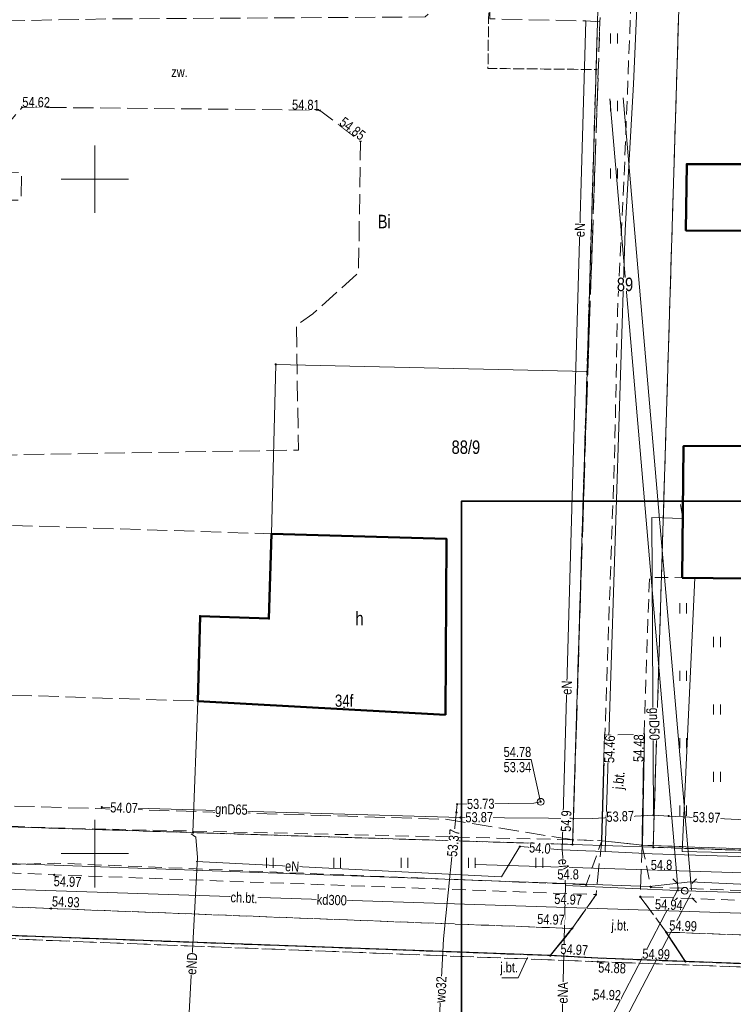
# Model space of a CAD drawing. Header units: metres. Extents: x 5504996 to 5514259, y 5943254 to 5951281.
# Tile 244 of 256: x 5509644 to 5509697, y 5948039 to 5948112. Entities that reach past the tile are written whole.
import ezdxf

# ---------------------------------------------------------------- set-up
doc = ezdxf.new("R2010")
doc.units = ezdxf.units.M
for name, pattern in [('L_0_02', [0]), ('L_0_03', [1, 0.5, -0.5]), ('L_0_04', [1.5, 1, -0.5]), ('L_0_06', [2, 1.5, -0.5])]:
    doc.linetypes.add(name, pattern=pattern)
doc.layers.get('0').update_dxf_attribs({"linetype": 'CONTINUOUS', "lineweight": 18, "true_color": 0x000000})
for name, color, linetype, lineweight, true_color in [('EGB_AdresNieruchomosci', 7, 'CONTINUOUS', 18, 0x000000), ('EGB_Budynek', 7, 'CONTINUOUS', 50, 0x0a0909), ('EGB_DzialkaEwidencyjna', 7, 'L_0_02', 18, 0x000000), ('EGB_KonturUzytkuGruntowego', 7, 'L_0_03', 18, 0x008000), ('EGB_PunktGraniczny', 7, 'CONTINUOUS', 18, 0x0a0909), ('GES_InneUrzadzeniaTowarzyszace_P', 7, 'CONTINUOUS', 18, 0x000000), ('GES_PrzewodElektroenergetyczny', 1, 'CONTINUOUS', 18, 0xff0000), ('GES_PrzewodGazowy', 7, 'CONTINUOUS', 18, 0xbfbf00), ('GES_PrzewodKanalizacyjny', 7, 'CONTINUOUS', 18, 0x803300), ('GES_PrzewodTelekomunikacyjny', 7, 'CONTINUOUS', 18, 0xff9100), ('GES_PrzewodWodociagowy', 5, 'CONTINUOUS', 18, 0x0000ff), ('GES_Rzedna', 7, 'CONTINUOUS', 18, 0x000000), ('GES_UrzadzeniaSiecElektroenergetyczna_P', 7, 'CONTINUOUS', 18, 0x000000), ('KR_ObiektKarto', 7, 'CONTINUOUS', 18, 0x000000), ('krzyże', 7, 'CONTINUOUS', 18, 0x000000), ('OT_Komunikacja', 7, 'CONTINUOUS', 18, 0x000000), ('OT_Rzedna', 7, 'CONTINUOUS', 18, 0x000000), ('OT_ZagospodarowanieTerenu', 7, 'CONTINUOUS', 18, 0x000000)]:
    doc.layers.add(name, color=color, linetype=linetype, lineweight=lineweight, true_color=true_color)
doc.styles.get("Standard").update_dxf_attribs({"font": 'simplex.shx'})

# ---------------------------------------------------------------- blocks, each defined once
blk = doc.blocks.new('L_0_02_1')
at = {"color": 0}
blk.add_point((0, 0), dxfattribs=at)
blk = doc.blocks.new('L_0_02_2')
at = {"color": 0}
blk.add_point((0, 0), dxfattribs=at)
blk = doc.blocks.new('OTZT_S')
at = {"color": 0, "linetype": 'Continuous', "lineweight": 18, "flags": 128}
for points in [[(-0.5, -0.75), (-0.5, 0.75)], [(0.5, 0.75), (0.5, -0.75)]]:
    blk.add_lwpolyline(points, dxfattribs=at)
blk = doc.blocks.new('EGB_ADRES')
at = {"linetype": 'Continuous', "lineweight": 13}
blk.add_hatch(color=0, dxfattribs=at).paths.add_polyline_path([(0, -0.09, 1), (0, 0.09, 1)])
at = {"color": 0, "linetype": 'Continuous', "lineweight": 13}
blk.add_circle((0, 0), 0.0906, dxfattribs=at)
blk = doc.blocks.new('EGPG_N')
at = {"linetype": 'Continuous', "lineweight": 13}
blk.add_hatch(color=0, dxfattribs=at).paths.add_polyline_path([(0, -0.1, 1), (0, 0.1, 1)])
at = {"color": 0, "linetype": 'Continuous', "lineweight": 13}
blk.add_circle((0, 0), 0.1, dxfattribs=at)
blk = doc.blocks.new('SUPK_W')
at = {"color": 0, "linetype": 'Continuous', "lineweight": 18}
blk.add_circle((0, 0), 0.5, dxfattribs=at)
blk = doc.blocks.new('SUPS01_03')
at = {"linetype": 'Continuous', "lineweight": 13}
blk.add_hatch(color=0, dxfattribs=at).paths.add_polyline_path([(0, -0.09, 1), (0, 0.09, 1)])
at = {"color": 0, "linetype": 'Continuous', "lineweight": 13}
blk.add_circle((0, 0), 0.0906, dxfattribs=at)
blk = doc.blocks.new('SUPS01_08')
at = {"linetype": 'Continuous', "lineweight": 13}
blk.add_hatch(color=0, dxfattribs=at).paths.add_polyline_path([(0, -0.09, 1), (0, 0.09, 1)])
at = {"color": 0, "linetype": 'Continuous', "lineweight": 13}
blk.add_circle((0, 0), 0.0906, dxfattribs=at)
blk = doc.blocks.new('SUPS01_04')
at = {"linetype": 'Continuous', "lineweight": 13}
blk.add_hatch(color=0, dxfattribs=at).paths.add_polyline_path([(0, -0.09, 1), (0, 0.09, 1)])
at = {"color": 0, "linetype": 'Continuous', "lineweight": 13}
blk.add_circle((0, 0), 0.0906, dxfattribs=at)
blk = doc.blocks.new('SUEO')
at = {"color": 0, "linetype": 'Continuous', "lineweight": 18, "flags": 128}
for points in [[(-1.06, 1.06), (-1.76, 1.76)], [(1.76, 1.76), (1.06, 1.06)], [(-1.74, -1.74), (-1.06, -1.06)], [(1.06, -1.06), (1.76, -1.76)]]:
    blk.add_lwpolyline(points, dxfattribs=at)
at = {"color": 0, "linetype": 'Continuous', "lineweight": 18}
blk.add_circle((0, 0), 0.5, dxfattribs=at)
blk = doc.blocks.new('OTRS')
at = {"linetype": 'Continuous', "lineweight": 13}
blk.add_hatch(color=0, dxfattribs=at).paths.add_polyline_path([(0, -0.09, 1), (0, 0.09, 1)])
at = {"color": 0, "linetype": 'Continuous', "lineweight": 13}
blk.add_circle((0, 0), 0.0906, dxfattribs=at)
blk = doc.blocks.new('OTRN')
at = {"linetype": 'Continuous', "lineweight": 13}
blk.add_hatch(color=0, dxfattribs=at).paths.add_polyline_path([(0, -0.09, 1), (0, 0.09, 1)])
at = {"color": 0, "linetype": 'Continuous', "lineweight": 13}
blk.add_circle((0, 0), 0.0906, dxfattribs=at)

msp = doc.modelspace()

# ---------------------------------------------------------------- linework, layer by layer
at = {"layer": 'EGB_Budynek', "linetype": 'Continuous', "lineweight": 50, "flags": 128}
for points in [[(5509722.91, 5948096.11), (5509693.85, 5948096.2), (5509693.91, 5948101.12), (5509704.51, 5948101.12), (5509708.86, 5948101.11), (5509723, 5948101.07)], [(5509693.57, 5948070.46), (5509693.67, 5948080.21), (5509721.12, 5948080.25), (5509721.23, 5948071.25), (5509721.26, 5948070.16)], [(5509676, 5948060.29), (5509657.63, 5948061.31), (5509657.8, 5948067.61), (5509662.91, 5948067.43), (5509663.09, 5948073.71), (5509676.08, 5948073.35)]]:
    msp.add_lwpolyline(points, close=True, dxfattribs=at)
at = {"layer": 'EGB_DzialkaEwidencyjna', "linetype": 'CONTINUOUS', "lineweight": 18}
for p, q in [((5509687.18, 5948108.13), (5509687.88, 5948130.75)), ((5509693.87, 5948130.58), (5509691.42, 5948050.47)), ((5509691.42, 5948050.47), (5509693.87, 5948130.58)), ((5509686.51, 5948085.74), (5509687.18, 5948108.13)), ((5509663.09, 5948073.71), (5509663.42, 5948086.27)), ((5509663.42, 5948086.27), (5509686.51, 5948085.74)), ((5509685.44, 5948050.68), (5509686.51, 5948085.74)), ((5509686.51, 5948085.74), (5509685.44, 5948050.68)), ((5509662.91, 5948067.43), (5509663.09, 5948073.71)), ((5509657.63, 5948061.31), (5509657.8, 5948067.61)), ((5509657.8, 5948067.61), (5509662.91, 5948067.43)), ((5509657.27, 5948051.56), (5509657.63, 5948061.31)), ((5509620.93, 5948052.71), (5509657.27, 5948051.56)), ((5509657.27, 5948051.56), (5509685.44, 5948050.68)), ((5509685.44, 5948050.68), (5509657.27, 5948051.56)), ((5509691.42, 5948050.47), (5509685.44, 5948050.68)), ((5509685.44, 5948050.68), (5509691.42, 5948050.47)), ((5509732.28, 5948049.13), (5509691.42, 5948050.47)), ((5509691.42, 5948050.47), (5509732.28, 5948049.13))]:
    msp.add_line(p, q, dxfattribs=at)
at = {"layer": 'EGB_KonturUzytkuGruntowego', "color": 96, "linetype": 'L_0_03', "lineweight": 18, "true_color": 0x008000, "flags": 128}
for points in [[(5509739.82, 5948259.81), (5509738.4, 5948220.13), (5509737.71, 5948200.86), (5509737.47, 5948194.02), (5509737.37, 5948191.21), (5509735.84, 5948148.67), (5509735.15, 5948129.16), (5509693.87, 5948130.58), (5509687.88, 5948130.75), (5509687.18, 5948108.13), (5509679.16, 5948108.21), (5509679.86, 5948161.7), (5509679.95, 5948168.88), (5509680.86, 5948177.44), (5509689.31, 5948177.59), (5509690.02, 5948200.95), (5509698.22, 5948200.46), (5509698.4, 5948208.96), (5509690.27, 5948208.96), (5509691.11, 5948236.53), (5509740.11, 5948267.66)], [(5509690.27, 5948208.96), (5509690.02, 5948200.95), (5509689.31, 5948177.59), (5509680.86, 5948177.44), (5509679.95, 5948168.88), (5509679.86, 5948161.7), (5509679.16, 5948108.21), (5509687.18, 5948108.13), (5509686.51, 5948085.74), (5509685.44, 5948050.68), (5509657.27, 5948051.56), (5509620.93, 5948052.71), (5509576.68, 5948054.11), (5509564.76, 5948054.47), (5509564.94, 5948066.7), (5509565, 5948072.63), (5509568.37, 5948088.73), (5509565.03, 5948098.56), (5509561.11, 5948138.49), (5509574.04, 5948143.7), (5509595.33, 5948154.28), (5509603.19, 5948159.25), (5509604.92, 5948160.34), (5509658.49, 5948202.69), (5509691.11, 5948236.53)], [(5508597.61, 5947935.71), (5508597.55, 5947948.08), (5508602.03, 5947948.57), (5508602.08, 5947938.57), (5508604.73, 5947935.22), (5508654.68, 5947930.72), (5508698.68, 5947913.97), (5508722.9, 5947910.73), (5508793.21, 5947901.31), (5508795.94, 5947900.95), (5508803.63, 5947898.73), (5508825.53, 5947892.4), (5508866.02, 5947880.71), (5508876.03, 5947875.03), (5508893.77, 5947864.92), (5508898.52, 5947862.44), (5508925.01, 5947848.54), (5509014.84, 5947797.21), (5509042.07, 5947783.91), (5509084.08, 5947766.9), (5509103.75, 5947760.77), (5509054.51, 5947853.99), (5509038.61, 5947912.51), (5509021.12, 5947991.85), (5509022.24, 5948044.37), (5509025.94, 5948069.25), (5509046.98, 5948067.88), (5509050.67, 5948067.68), (5509073.59, 5948066.93), (5509096.54, 5948066.05), (5509127.04, 5948065.27), (5509132.98, 5948065.08), (5509152.99, 5948064.9), (5509173.03, 5948064.56), (5509193, 5948064.29), (5509198.42, 5948063.71), (5509199.18, 5948063.69), (5509220.64, 5948063.25), (5509225.45, 5948063.15), (5509245.01, 5948062.75), (5509257.97, 5948062.5), (5509294.98, 5948061.8), (5509319.32, 5948060.99), (5509356.99, 5948060.25), (5509421.92, 5948058.97), (5509435.89, 5948058.53), (5509466.74, 5948057.56), (5509490.66, 5948056.81), (5509504.11, 5948056.38), (5509557.63, 5948054.7), (5509564.76, 5948054.47), (5509576.68, 5948054.11), (5509620.93, 5948052.71), (5509657.27, 5948051.56), (5509685.44, 5948050.68), (5509686.51, 5948085.74), (5509687.18, 5948108.13), (5509687.88, 5948130.75), (5509693.87, 5948130.58), (5509691.42, 5948050.47), (5509732.28, 5948049.13), (5509730.85, 5948021.07), (5509696.68, 5948022.39), (5509594.76, 5948026.15), (5509499.66, 5948029.64), (5509499.56, 5947905.29), (5509504.5, 5947899.94), (5509587.6, 5947896.1), (5509585.59, 5947864.33), (5509575.37, 5947864.59), (5509576.64, 5947886.08), (5509498.13, 5947890.31), (5509488.23, 5947890.75), (5509488.48, 5947913.74), (5509489.33, 5947995.12), (5509489.7, 5948030.11), (5509479.3, 5948030.34), (5509467.32, 5948030.6), (5509455.22, 5948030.86), (5509385.84, 5948032.34), (5509377.95, 5948032.51), (5509350.87, 5948033.35), (5509349.2, 5947959.13), (5509337.71, 5947959.76), (5509334.66, 5947888.98), (5509297.54, 5947892), (5509292.75, 5947892.4), (5509255.93, 5947895.18), (5509255.67, 5947887.03), (5509254.71, 5947863.82), (5509252.12, 5947789.29), (5509251.67, 5947776.84), (5509251.54, 5947772.88), (5509250.57, 5947745.43), (5509238.85, 5947743.15), (5509239.95, 5947776.32), (5509240.47, 5947791.94), (5509242.64, 5947857.18), (5509213.31, 5947858.09), (5509181.75, 5947859.21), (5509155.43, 5947860.14), (5509148.09, 5947860.4), (5509148.58, 5947872.41), (5509156.2, 5947872.11), (5509168.78, 5947871.69), (5509209.59, 5947870.27), (5509209.84, 5947882.42), (5509210.41, 5947910.65), (5509217.55, 5947910.12), (5509243.89, 5947908.17), (5509243.99, 5947933.37), (5509244.04, 5947945.4), (5509250.22, 5947945.91), (5509269.02, 5947947.43), (5509311.05, 5947971.5), (5509322.9, 5947982.43), (5509336.22, 5948001.66), (5509336.53, 5948033.79), (5509270.72, 5948035.85), (5509259.72, 5948036.18), (5509245.23, 5948036.63), (5509142.07, 5948038.95), (5509087.26, 5948041.33), (5509083.23, 5948041.5), (5509032.28, 5948043.7), (5509031.65, 5948022.04), (5509030.76, 5947991.55), (5509032.54, 5947991.59), (5509038.33, 5947964.49), (5509049.46, 5947912.36), (5509075.97, 5947836.54), (5509081.53, 5947820.99), (5509109.59, 5947773.36), (5509138.95, 5947723.71), (5509132.11, 5947722.74), (5509126.18, 5947721.9), (5509120.95, 5947731.74), (5509108.73, 5947755.83), (5509105.61, 5947756.69), (5509100.47, 5947758.09), (5509081.88, 5947763.18), (5509040.48, 5947779.48), (5509013.58, 5947792.7), (5508975.08, 5947814.8), (5508923.74, 5947844.25), (5508885.92, 5947864.82), (5508863.7, 5947877.03), (5508833.74, 5947885.83), (5508795.87, 5947896.95), (5508793.76, 5947897.24), (5508724.56, 5947906.47), (5508697.07, 5947910.13), (5508654.28, 5947926.6), (5508597.44, 5947931.57)], [(5509734.37, 5948107.05), (5509732.87, 5948065.05), (5509732.28, 5948049.13), (5509691.42, 5948050.47), (5509693.87, 5948130.58), (5509735.15, 5948129.16)]]:
    msp.add_lwpolyline(points, close=True, dxfattribs=at)
at = {"layer": 'EGB_PunktGraniczny'}
for p in [(5509687.18, 5948108.13), (5509663.42, 5948086.27), (5509686.51, 5948085.74), (5509663.09, 5948073.71), (5509657.8, 5948067.61), (5509662.91, 5948067.43), (5509657.63, 5948061.31), (5509657.27, 5948051.56), (5509685.44, 5948050.68), (5509691.42, 5948050.47)]:
    msp.add_point(p, dxfattribs=at)
at = {"layer": 'GES_PrzewodElektroenergetyczny', "lineweight": 18}
for p, q in [((5509693.262, 5948047.207), (5509688.202, 5948105.957)), ((5509694.258, 5948047.293), (5509689.198, 5948106.043)), ((5509693.317, 5948047.481), (5509684.857, 5948031.241)), ((5509694.203, 5948047.019), (5509685.743, 5948030.779))]:
    msp.add_line(p, q, dxfattribs=at)
at = {"layer": 'GES_PrzewodElektroenergetyczny', "color": 1, "linetype": 'Continuous', "lineweight": 18, "true_color": 0xff0000, "flags": 128}
for points in [[(5509695.35, 5948203.52), (5509695.44, 5948203.21), (5509693.74, 5948193.33), (5509689.96, 5948107.04), (5509689.34, 5948096.22), (5509687.85, 5948050.15)], [(5509686.43, 5948111.73), (5509685.65, 5948085.19), (5509684.67, 5948050.28)], [(5509697.35, 5948023.42), (5509697.35, 5948029.06), (5509695.42, 5948029.52), (5509685.47, 5948030.24), (5509675.41, 5948030.48), (5509669.59, 5948030.77), (5509657.73, 5948030.91), (5509656.66, 5948032.23), (5509657.62, 5948049.72), (5509657.5, 5948051.21), (5509657.13, 5948051.46)], [(5509684.67, 5948050.28), (5509681.53, 5948050.52), (5509680.16, 5948048.28), (5509657.52, 5948049.41)], [(5509684.91, 5948047.64), (5509684.67, 5948050.28)], [(5509687.85, 5948050.15), (5509686.41, 5948050.22), (5509684.67, 5948050.28)], [(5509732.12, 5948048.35), (5509731.99, 5948048.67), (5509726.63, 5948048.89), (5509691.34, 5948049.99), (5509687.85, 5948050.15)], [(5509685.3, 5948031.01), (5509684.6, 5948034.52), (5509684.91, 5948047.64)], [(5509684.91, 5948047.64), (5509693.76, 5948047.25)], [(5509693.76, 5948047.25), (5509722.86, 5948046.36)]]:
    msp.add_lwpolyline(points, dxfattribs=at)
at = {"layer": 'GES_PrzewodGazowy', "color": 52, "linetype": 'Continuous', "lineweight": 18, "true_color": 0xbfbf00, "flags": 128}
for points in [[(5509691.43, 5948052.85), (5509691.32, 5948074.93), (5509693.62, 5948074.85), (5509693.44, 5948075.88)], [(5509650.52, 5948053.45), (5509677.12, 5948052.68), (5509686.92, 5948052.6), (5509691.43, 5948052.85)], [(5509743.04, 5948045.2), (5509737.58, 5948044.5), (5509737.9, 5948050.61), (5509692.57, 5948052.79), (5509691.43, 5948052.85)]]:
    msp.add_lwpolyline(points, dxfattribs=at)
at = {"layer": 'GES_PrzewodKanalizacyjny', "color": 36, "linetype": 'Continuous', "lineweight": 18, "true_color": 0x803300, "flags": 128}
msp.add_lwpolyline([(5509442.56, 5948042.42), (5509442.9, 5948042.41), (5509537.34, 5948039.5), (5509537.67, 5948039.49), (5509537.84, 5948039.77), (5509543.92, 5948050.19), (5509544.08, 5948050.47), (5509544.42, 5948050.46), (5509640.35, 5948047.45), (5509640.68, 5948047.44), (5509641.03, 5948047.43), (5509717.59, 5948044.94), (5509717.91, 5948044.93)], dxfattribs=at)
at = {"layer": 'GES_PrzewodTelekomunikacyjny', "color": 30, "linetype": 'Continuous', "lineweight": 18, "true_color": 0xff9100, "flags": 128}
for points in [[(5509721.87, 5948049.52), (5509693.58, 5948050.15), (5509694.52, 5948070.45)], [(5509552.6, 5948053.04), (5509559.41, 5948051.91), (5509610.69, 5948050.07), (5509622.55, 5948050.51), (5509627.71, 5948049.4), (5509637.35, 5948049.5), (5509637.98, 5948049.47), (5509691.15, 5948047.57), (5509694.16, 5948047.91), (5509718.65, 5948046.78), (5509719.28, 5948046.76)], [(5509737.88, 5948047.69), (5509716.34, 5948048.02), (5509678.25, 5948049.2)]]:
    msp.add_lwpolyline(points, dxfattribs=at)
at = {"layer": 'GES_PrzewodWodociagowy', "color": 5, "linetype": 'Continuous', "lineweight": 18, "true_color": 0x0000ff, "flags": 128}
msp.add_lwpolyline([(5509683.07, 5948053.85), (5509682.57, 5948053.75), (5509676.88, 5948053.66), (5509675.87, 5948043.69), (5509675.47, 5948036), (5509674.84, 5948028), (5509674.82, 5948027.71)], dxfattribs=at)
at = {"layer": 'krzyże', "linetype": 'Continuous', "lineweight": 18, "flags": 128}
for points in [[(5509650, 5948097.5), (5509650, 5948102.5)], [(5509647.5, 5948100), (5509652.5, 5948100)], [(5509650, 5948047.5), (5509650, 5948052.5)], [(5509647.5, 5948050), (5509652.5, 5948050)]]:
    msp.add_lwpolyline(points, dxfattribs=at)
at = {"layer": 'OT_Komunikacja', "color": 18, "linetype": 'L_0_06', "lineweight": 18, "true_color": 0x000000, "flags": 128}
for points in [[(5509619.61, 5948108.98), (5509619.78, 5948111.45), (5509634.18, 5948111.65), (5509640.19, 5948111.68), (5509651.35, 5948111.89), (5509674.51, 5948112.03), (5509675.55, 5948113.01), (5509675.98, 5948140.67), (5509680.18, 5948140.46), (5509679.29, 5948111.89), (5509686.43, 5948111.73), (5509687.47, 5948111.66), (5509686.43, 5948081.79), (5509685.7, 5948058.83), (5509685.45, 5948051.03), (5509676.02, 5948052.55), (5509636.56, 5948053.76), (5509635.01, 5948052.6), (5509629.6, 5948052.75), (5509629.97, 5948098.69), (5509618.82, 5948099.16), (5509619.29, 5948104.11)], [(5509640.73, 5948079.52), (5509665.1, 5948079.92), (5509664.95, 5948089.17), (5509666.17, 5948090.02), (5509669.56, 5948093.08), (5509669.7, 5948102.83), (5509666.67, 5948105.12), (5509644.61, 5948105.34), (5509640.45, 5948100.56), (5509644.56, 5948100.5), (5509644.52, 5948098.45), (5509640.42, 5948098.42)], [(5509635.04, 5948068.36), (5509635.13, 5948064.03), (5509636.78, 5948061.98), (5509657.63, 5948061.31), (5509676, 5948060.29), (5509676.08, 5948073.35), (5509663.09, 5948073.71), (5509637.08, 5948074.56), (5509635.1, 5948070.38)], [(5509730.4, 5948034.52), (5509722.01, 5948034.78), (5509711.99, 5948035.14), (5509711.06, 5948035.09), (5509704.98, 5948035.35), (5509698.75, 5948035.46), (5509687.06, 5948035.83), (5509680.19, 5948036.18), (5509646.83, 5948037.39), (5509600.66, 5948038.91), (5509584.91, 5948039.35), (5509567.04, 5948039.96), (5509565.4, 5948040.08), (5509562.8, 5948040.11), (5509539.41, 5948040.94), (5509509.32, 5948042.08), (5509507.45, 5948041.99), (5509506.43, 5948042.12), (5509486.37, 5948042.36), (5509485.42, 5948042.83), (5509484.44, 5948042.83), (5509480.38, 5948043.04), (5509477.36, 5948043.09), (5509453.47, 5948043.82), (5509434.49, 5948044.43), (5509375.65, 5948046.35), (5509357.43, 5948046.9), (5509355.82, 5948047.02), (5509344.63, 5948047.42), (5509333.94, 5948047.78), (5509309.72, 5948048.45), (5509233.24, 5948050.78), (5509215.19, 5948051.4), (5509205.46, 5948051.69), (5509175.93, 5948052.66), (5509169.89, 5948052.8), (5509164.6, 5948053.02), (5509156.03, 5948053.27), (5509110.15, 5948054.68), (5509100.65, 5948054.96), (5509076.35, 5948055.7), (5509049.54, 5948056.6), (5509044.9, 5948056.79), (5509041.79, 5948056.78), (5509039.35, 5948056.33), (5509036.15, 5948054.39), (5509034.18, 5948052.43), (5509032.71, 5948050.93), (5509030.77, 5948047.82), (5509030.04, 5948046.42), (5509029.86, 5948045.88), (5509023.72, 5948047.33), (5509023.69, 5948047.88), (5509023.57, 5948049.51), (5509023.22, 5948050.94), (5509025.29, 5948064.91), (5509047.27, 5948064.21), (5509049.98, 5948064.1), (5509054.85, 5948063.96), (5509073.78, 5948063.37), (5509076.77, 5948063.3), (5509079.82, 5948063.17), (5509114.14, 5948062.07), (5509121.33, 5948061.87), (5509124.28, 5948061.78), (5509136.37, 5948061.38), (5509144.75, 5948061.16), (5509149.88, 5948061), (5509153.65, 5948060.87), (5509155.99, 5948060.77), (5509159.09, 5948060.69), (5509162.57, 5948060.63), (5509168.69, 5948060.4), (5509170, 5948060.38), (5509181.54, 5948060.01), (5509186.72, 5948059.83), (5509190.92, 5948059.7), (5509200.12, 5948059.36), (5509216.9, 5948058.82), (5509231.04, 5948058.4), (5509233.75, 5948058.31), (5509302.1, 5948056.18), (5509318.5, 5948055.68), (5509344.96, 5948054.88), (5509375.69, 5948053.88), (5509396.49, 5948053.23), (5509418.73, 5948052.55), (5509422.87, 5948052.42), (5509434.79, 5948051.99), (5509453.53, 5948051.37), (5509477.15, 5948050.52), (5509491.12, 5948049.9), (5509494.84, 5948049.76), (5509507.35, 5948049.31), (5509507.99, 5948049.27), (5509539.72, 5948047.93), (5509551.76, 5948047.5), (5509556.85, 5948047.3), (5509576.89, 5948046.57), (5509597.66, 5948045.71), (5509600.82, 5948045.6), (5509612.23, 5948045.17), (5509624.03, 5948044.71), (5509640.25, 5948044.06), (5509641.11, 5948044.03), (5509641.12, 5948043.83), (5509646.86, 5948043.55), (5509687.31, 5948041.99), (5509731.83, 5948040.36)], [(5509690.74, 5948058.84), (5509690.59, 5948050.63), (5509687.6, 5948050.96), (5509687.84, 5948058.78)], [(5509687.32, 5948042.25), (5509683.79, 5948042.44), (5509685.42, 5948044.45), (5509687.18, 5948046.96), (5509687.6, 5948050.96), (5509690.59, 5948050.63), (5509690.46, 5948046.81), (5509692.39, 5948044.18), (5509693.81, 5948042)], [(5509731.83, 5948040.36), (5509687.31, 5948041.99), (5509646.86, 5948043.55), (5509641.12, 5948043.83), (5509641.11, 5948044.03), (5509646.9, 5948043.8), (5509683.79, 5948042.44), (5509687.32, 5948042.25), (5509693.81, 5948042), (5509725.24, 5948040.84), (5509731.84, 5948040.57)]]:
    msp.add_lwpolyline(points, close=True, dxfattribs=at)
at = {"layer": 'OT_Komunikacja', "color": 18, "linetype": 'Continuous', "lineweight": 25, "true_color": 0x000000, "flags": 128}
for points in [[(5509687.6, 5948050.96), (5509687.84, 5948058.78)], [(5509690.74, 5948058.84), (5509690.59, 5948050.63)], [(5509731.84, 5948040.57), (5509725.24, 5948040.84), (5509693.81, 5948042), (5509687.32, 5948042.25), (5509683.79, 5948042.44), (5509646.9, 5948043.8), (5509641.11, 5948044.03), (5509640.25, 5948044.06), (5509638.36, 5948046.27)], [(5509683.79, 5948042.44), (5509685.42, 5948044.45)], [(5509693.81, 5948042), (5509692.39, 5948044.18)]]:
    msp.add_lwpolyline(points, dxfattribs=at)
at = {"layer": 'OT_Komunikacja', "color": 18, "linetype": 'L_0_04', "lineweight": 18, "true_color": 0x000000, "flags": 128}
for points in [[(5509636.04, 5948048.92), (5509646.97, 5948048.43), (5509687.18, 5948046.96), (5509685.42, 5948044.45), (5509646.76, 5948045.93), (5509638.36, 5948046.27)], [(5509690.46, 5948046.81), (5509727.27, 5948045.46), (5509726.19, 5948042.93), (5509692.39, 5948044.18)]]:
    msp.add_lwpolyline(points, close=True, dxfattribs=at)
at = {"layer": 'OT_ZagospodarowanieTerenu', "color": 18, "linetype": 'L_0_04', "lineweight": 18, "true_color": 0x000000, "flags": 128}
for points in [[(5509694.39, 5948122.36), (5509690.07, 5948122.46), (5509689.84, 5948115.03), (5509689.31, 5948101.36), (5509688.77, 5948090.11), (5509688.57, 5948080.2), (5509687.84, 5948058.78), (5509687.6, 5948050.96), (5509685.45, 5948051.03), (5509685.7, 5948058.83), (5509686.43, 5948081.79), (5509687.47, 5948111.66), (5509687.95, 5948128.49), (5509694.54, 5948128.49)], [(5509721.5, 5948060), (5509725.38, 5948059.41), (5509725.33, 5948051.14), (5509720.54, 5948051.19), (5509720.34, 5948050.39), (5509726.46, 5948050.19), (5509726.8, 5948049.55), (5509727.45, 5948049.28), (5509690.59, 5948050.63), (5509690.74, 5948058.84), (5509691.14, 5948070.48), (5509693.57, 5948070.46), (5509721.26, 5948070.16), (5509721.23, 5948071.25), (5509722.03, 5948071.25), (5509721.97, 5948070.06)], [(5509686.45, 5948047.69), (5509647, 5948049.3), (5509636.04, 5948048.92), (5509634.91, 5948052.39), (5509647.1, 5948051.9), (5509685.45, 5948051.03), (5509687.6, 5948050.96)], [(5509726.62, 5948046.21), (5509691.25, 5948047.52), (5509690.59, 5948050.63), (5509727.45, 5948049.28)], [(5509646.76, 5948045.93), (5509685.42, 5948044.45), (5509683.79, 5948042.44), (5509646.9, 5948043.8), (5509641.11, 5948044.03), (5509640.25, 5948044.06), (5509638.36, 5948046.27)], [(5509692.39, 5948044.18), (5509726.19, 5948042.93), (5509725.24, 5948040.84), (5509693.81, 5948042)]]:
    msp.add_lwpolyline(points, close=True, dxfattribs=at)

# ---------------------------------------------------------------- block references
at = {"layer": 'EGB_AdresNieruchomosci', "linetype": 'Continuous', "xscale": 0.5, "yscale": 0.5, "zscale": 0.5}
msp.add_blockref('EGB_ADRES', (5509668.49, 5948060.88), dxfattribs=at)
at = {"layer": 'EGB_DzialkaEwidencyjna', "color": 18, "linetype": 'Continuous', "true_color": 0x000000, "xscale": 0.5, "yscale": 0.5, "zscale": 0.5}
for name, p, rotation in [('L_0_02_2', (5509687.18, 5948108.13), 268.29), ('L_0_02_1', (5509687.18, 5948108.13), 88.23), ('L_0_02_2', (5509663.42, 5948086.27), 268.49), ('L_0_02_1', (5509663.42, 5948086.27), 358.69), ('L_0_02_1', (5509686.51, 5948085.74), 88.29), ('L_0_02_2', (5509686.51, 5948085.74), 268.25), ('L_0_02_2', (5509686.51, 5948085.74), 178.69), ('L_0_02_1', (5509686.51, 5948085.74), 268.25), ('L_0_02_2', (5509663.09, 5948073.71), 268.36), ('L_0_02_1', (5509663.09, 5948073.71), 88.49), ('L_0_02_2', (5509657.8, 5948067.61), 268.45), ('L_0_02_1', (5509657.8, 5948067.61), 357.98), ('L_0_02_2', (5509662.91, 5948067.43), 177.98), ('L_0_02_1', (5509662.91, 5948067.43), 88.35999999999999), ('L_0_02_1', (5509657.63, 5948061.31), 88.45), ('L_0_02_2', (5509657.63, 5948061.31), 267.89), ('L_0_02_2', (5509657.27, 5948051.56), 178.19), ('L_0_02_1', (5509657.27, 5948051.56), 358.21), ('L_0_02_2', (5509657.27, 5948051.56), 358.21), ('L_0_02_1', (5509657.27, 5948051.56), 87.89), ('L_0_02_2', (5509685.44, 5948050.68), 357.9900000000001), ('L_0_02_1', (5509685.44, 5948050.68), 88.25), ('L_0_02_2', (5509685.44, 5948050.68), 178.21), ('L_0_02_1', (5509685.44, 5948050.68), 357.9900000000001), ('L_0_02_2', (5509685.44, 5948050.68), 88.25), ('L_0_02_1', (5509685.44, 5948050.68), 178.21), ('L_0_02_2', (5509691.42, 5948050.47), 88.25), ('L_0_02_1', (5509691.42, 5948050.47), 177.99), ('L_0_02_2', (5509691.42, 5948050.47), 358.1200000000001), ('L_0_02_1', (5509691.42, 5948050.47), 88.25), ('L_0_02_2', (5509691.42, 5948050.47), 177.99), ('L_0_02_1', (5509691.42, 5948050.47), 358.1200000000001)]:
    msp.add_blockref(name, p, dxfattribs=dict(at, rotation=rotation))
at = {"layer": 'EGB_PunktGraniczny', "linetype": 'Continuous', "xscale": 0.5, "yscale": 0.5, "zscale": 0.5}
for p in [(5509687.18, 5948108.13), (5509663.42, 5948086.27), (5509686.51, 5948085.74), (5509663.09, 5948073.71), (5509657.8, 5948067.61), (5509662.91, 5948067.43), (5509657.63, 5948061.31), (5509657.27, 5948051.56), (5509685.44, 5948050.68), (5509691.42, 5948050.47)]:
    msp.add_blockref('EGPG_N', p, dxfattribs=at)
at = {"layer": 'GES_InneUrzadzeniaTowarzyszace_P', "color": 5, "linetype": 'Continuous', "true_color": 0x0000ff, "xscale": 0.5, "yscale": 0.5, "zscale": 0.5, "rotation": 360}
msp.add_blockref('SUPK_W', (5509683.07, 5948053.85), dxfattribs=at)
at = {"layer": 'GES_Rzedna', "color": 52, "linetype": 'Continuous', "true_color": 0xbfbf00, "xscale": 0.5, "yscale": 0.5, "zscale": 0.5, "rotation": 360}
for p in [(5509650.52, 5948053.45, 54.07), (5509677.12, 5948052.68, 53.87), (5509691.43, 5948052.85, 53.87), (5509692.57, 5948052.79, 53.97)]:
    msp.add_blockref('SUPS01_04', p, dxfattribs=at)
at = {"layer": 'GES_Rzedna', "color": 5, "linetype": 'Continuous', "true_color": 0x0000ff, "xscale": 0.5, "yscale": 0.5, "zscale": 0.5, "rotation": 360}
for p in [(5509676.88, 5948053.66, 53.73), (5509683.07, 5948053.85, 54.78), (5509676.82, 5948053.06, 53.37)]:
    msp.add_blockref('SUPS01_08', p, dxfattribs=at)
at = {"layer": 'GES_Rzedna', "color": 1, "linetype": 'Continuous', "true_color": 0xff0000, "xscale": 0.5, "yscale": 0.5, "zscale": 0.5, "rotation": 360}
msp.add_blockref('SUPS01_03', (5509681.53, 5948050.52, 54), dxfattribs=at)
at = {"layer": 'GES_UrzadzeniaSiecElektroenergetyczna_P', "linetype": 'Continuous', "xscale": 0.5, "yscale": 0.5, "zscale": 0.5, "rotation": 360}
msp.add_blockref('SUEO', (5509693.76, 5948047.25), dxfattribs=at)
at = {"layer": 'KR_ObiektKarto', "linetype": 'Continuous', "xscale": 0.5, "yscale": 0.5, "zscale": 0.5}
for p in [(5509688.513, 5948110.428), (5509688.513, 5948110.428), (5509688.513, 5948105.428), (5509688.513, 5948105.428), (5509688.513, 5948100.428), (5509688.513, 5948100.428), (5509693.652, 5948068.188), (5509693.652, 5948068.188), (5509696.152, 5948065.688), (5509696.152, 5948065.688), (5509693.652, 5948063.188), (5509693.652, 5948063.188), (5509696.152, 5948060.688), (5509696.152, 5948060.688), (5509693.652, 5948058.188), (5509693.652, 5948058.188), (5509696.152, 5948055.688), (5509696.152, 5948055.688), (5509693.652, 5948053.188), (5509693.652, 5948053.188), (5509662.973, 5948049.327), (5509662.973, 5948049.327), (5509667.973, 5948049.327), (5509667.973, 5948049.327), (5509672.973, 5948049.327), (5509672.973, 5948049.327), (5509677.973, 5948049.327), (5509677.973, 5948049.327), (5509682.973, 5948049.327), (5509682.973, 5948049.327)]:
    msp.add_blockref('OTZT_S', p, dxfattribs=at)
at = {"layer": 'OT_Rzedna', "linetype": 'Continuous', "xscale": 0.5, "yscale": 0.5, "zscale": 0.5}
for name, p in [('OTRS', (5509644.61, 5948105.34, 54.62)), ('OTRS', (5509666.67, 5948105.12, 54.81)), ('OTRS', (5509669.7, 5948102.83, 54.85)), ('OTRS', (5509687.84, 5948058.78, 54.46)), ('OTRS', (5509690.74, 5948058.84, 54.48)), ('OTRN', (5509685.45, 5948051.03, 54.9)), ('OTRS', (5509690.59, 5948050.63, 54.61)), ('OTRS', (5509646.97, 5948048.43, 54.97)), ('OTRN', (5509686.45, 5948047.69, 54.8)), ('OTRN', (5509691.25, 5948047.52, 54.8)), ('OTRS', (5509687.18, 5948046.96, 54.97)), ('OTRS', (5509690.46, 5948046.81, 54.94)), ('OTRS', (5509646.76, 5948045.93, 54.93)), ('OTRS', (5509685.42, 5948044.45, 54.97)), ('OTRS', (5509692.39, 5948044.18, 54.99)), ('OTRS', (5509683.79, 5948042.44, 54.97)), ('OTRS', (5509687.31, 5948041.99, 54.88)), ('OTRS', (5509693.81, 5948042, 54.99)), ('OTRS', (5509686.97, 5948039.18, 54.92))]:
    msp.add_blockref(name, p, dxfattribs=at)

# ---------------------------------------------------------------- next in the draw order: texts
at = {"layer": 'EGB_AdresNieruchomosci', "color": 18, "true_color": 0x000000, "insert": (5509668.49, 5948060.88), "char_height": 0.9, "attachment_point": 8, "line_spacing_factor": 0.9, "bg_fill": 3, "box_fill_scale": 1, "bg_fill_color": 0, "bg_fill_transparency": 0}
msp.add_mtext('\\W0.7818x;\\fArial|b0|i0;34f', dxfattribs=at)
at = {"layer": 'EGB_Budynek', "color": 18, "true_color": 0x000000, "insert": (5509669.63, 5948067.43), "char_height": 1, "attachment_point": 5, "line_spacing_factor": 0.9, "bg_fill": 3, "box_fill_scale": 1, "bg_fill_color": 0, "bg_fill_transparency": 0}
msp.add_mtext('\\W0.7818x;\\fArial|b0|i0;h', dxfattribs=at)
at = {"layer": 'EGB_DzialkaEwidencyjna', "color": 18, "true_color": 0x000000, "char_height": 1, "attachment_point": 7, "line_spacing_factor": 0.9, "bg_fill": 3, "box_fill_scale": 1, "bg_fill_color": 0, "bg_fill_transparency": 0}
for s, insert in [('\\W0.7818x;\\fArial|b0|i0;89', (5509688.72, 5948091.69)), ('\\W0.7818x;\\fArial|b0|i0;88/9', (5509676.46, 5948079.62))]:
    msp.add_mtext(s, dxfattribs=dict(at, insert=insert))
at = {"layer": 'EGB_KonturUzytkuGruntowego', "color": 96, "true_color": 0x008000, "insert": (5509670.98, 5948096.36), "char_height": 1, "attachment_point": 7, "line_spacing_factor": 0.9, "bg_fill": 3, "box_fill_scale": 1, "bg_fill_color": 0, "bg_fill_transparency": 0}
msp.add_mtext('\\W0.7818x;\\fArial|b0|i0;Bi', dxfattribs=at)
at = {"layer": 'GES_PrzewodElektroenergetyczny', "color": 1, "true_color": 0xff0000, "char_height": 0.75, "attachment_point": 4, "line_spacing_factor": 0.9, "bg_fill": 3, "box_fill_scale": 1, "bg_fill_color": 0, "bg_fill_transparency": 0}
for s, insert, rotation in [('\\W0.7818x;\\fArial|b0|i0;eN', (5509685.96, 5948095.71), 88.3), ('\\W0.7818x;\\fArial|b0|i0;eN', (5509684.99, 5948061.78), 88.4), ('\\W0.7818x;\\fArial|b0|i0;eN', (5509664.11, 5948049.08), 357.1), ('\\W0.7818x;\\fArial|b0|i0;eNB', (5509684.73, 5948049.62), 275.2), ('\\W0.7818x;\\fArial|b0|i0;eND', (5509657.14, 5948041.03), 86.9), ('\\W0.7818x;\\fArial|b0|i0;eNA', (5509684.7, 5948038.89), 88.6)]:
    msp.add_mtext(s, dxfattribs=dict(at, insert=insert, rotation=rotation))
at = {"layer": 'GES_PrzewodGazowy', "color": 52, "true_color": 0xbfbf00, "char_height": 0.75, "attachment_point": 4, "line_spacing_factor": 0.9, "bg_fill": 3, "box_fill_scale": 1, "bg_fill_color": 0, "bg_fill_transparency": 0}
for s, insert, rotation in [('\\W0.7818x;\\fArial|b0|i0;gnD50', (5509691.39, 5948060.816), 270.3), ('\\W0.7818x;\\fArial|b0|i0;gnD65', (5509658.92, 5948053.21), 358.3)]:
    msp.add_mtext(s, dxfattribs=dict(at, insert=insert, rotation=rotation))
at = {"layer": 'GES_PrzewodKanalizacyjny', "color": 36, "true_color": 0x803300, "insert": (5509666.46, 5948046.6), "char_height": 0.75, "attachment_point": 4, "rotation": 358.1, "line_spacing_factor": 0.9, "bg_fill": 3, "box_fill_scale": 1, "bg_fill_color": 0, "bg_fill_transparency": 0}
msp.add_mtext('\\W0.7818x;\\fArial|b0|i0;kd300', dxfattribs=at)
at = {"layer": 'GES_PrzewodWodociagowy', "color": 5, "true_color": 0x0000ff, "insert": (5509675.62, 5948038.95), "char_height": 0.75, "attachment_point": 4, "rotation": 87, "line_spacing_factor": 0.9, "bg_fill": 3, "box_fill_scale": 1, "bg_fill_color": 0, "bg_fill_transparency": 0}
msp.add_mtext('\\W0.7818x;\\fArial|b0|i0;wo32', dxfattribs=at)
at = {"layer": 'GES_Rzedna', "color": 5, "true_color": 0x0000ff, "insert": (5509682.37, 5948056.03), "char_height": 0.75, "attachment_point": 9, "line_spacing_factor": 0.9, "bg_fill": 3, "box_fill_scale": 1, "bg_fill_color": 0, "bg_fill_transparency": 0}
msp.add_mtext('\\W0.7818x;\\fArial|b0|i0;54.78\\P53.34', dxfattribs=at)
at = {"layer": 'GES_Rzedna', "color": 52, "true_color": 0xbfbf00, "char_height": 0.75, "attachment_point": 4, "line_spacing_factor": 0.9, "bg_fill": 3, "box_fill_scale": 1, "bg_fill_color": 0, "bg_fill_transparency": 0}
for s, insert, rotation in [('\\W0.7818x;\\fArial|b0|i0;54.07', (5509651.14, 5948053.43), 358.3), ('\\W0.7818x;\\fArial|b0|i0;53.87', (5509687.95, 5948052.72), 2.2), ('\\W0.7818x;\\fArial|b0|i0;53.97', (5509694.35, 5948052.72), 357.9)]:
    msp.add_mtext(s, dxfattribs=dict(at, insert=insert, rotation=rotation))
at = {"layer": 'GES_Rzedna', "color": 5, "true_color": 0x0000ff, "char_height": 0.75, "attachment_point": 4, "line_spacing_factor": 0.9, "bg_fill": 3, "box_fill_scale": 1, "bg_fill_color": 0, "bg_fill_transparency": 0}
for s, insert, rotation in [('\\W0.7818x;\\fArial|b0|i0;53.73', (5509677.6, 5948053.67), 0.9), ('\\W0.7818x;\\fArial|b0|i0;53.37', (5509676.49, 5948049.78), 84.2)]:
    msp.add_mtext(s, dxfattribs=dict(at, insert=insert, rotation=rotation))
at = {"layer": 'OT_Komunikacja', "color": 18, "true_color": 0x000000, "char_height": 0.75, "line_spacing_factor": 0.9, "bg_fill": 3, "box_fill_scale": 1, "bg_fill_color": 0, "bg_fill_transparency": 0}
for s, insert, attachment_point in [('\\W0.7818x;\\fArial|b0|i0;zw.', (5509656.89, 5948108.32), 3), ('\\W0.7818x;\\fArial|b0|i0;j.bt.', (5509681.39, 5948040.97), 9)]:
    msp.add_mtext(s, dxfattribs=dict(at, insert=insert, attachment_point=attachment_point))
at = {"layer": 'OT_Komunikacja', "color": 18, "true_color": 0x000000, "char_height": 0.75, "attachment_point": 7, "line_spacing_factor": 0.9, "bg_fill": 3, "box_fill_scale": 1, "bg_fill_color": 0, "bg_fill_transparency": 0}
for s, insert, rotation in [('\\W0.7818x;\\fArial|b0|i0;j.bt.', (5509689.4, 5948054.72), 84.2), ('\\W0.7818x;\\fArial|b0|i0;ch.bt.', (5509660.05, 5948046.39), 357.8), ('\\W0.7818x;\\fArial|b0|i0;j.bt.', (5509688.3, 5948044.11), 357.8)]:
    msp.add_mtext(s, dxfattribs=dict(at, insert=insert, rotation=rotation))
at = {"layer": 'OT_Rzedna', "color": 18, "true_color": 0x000000, "char_height": 0.75, "line_spacing_factor": 0.9, "bg_fill": 3, "box_fill_scale": 1, "bg_fill_color": 0, "bg_fill_transparency": 0}
for s, insert, attachment_point, rotation in [('\\W0.7818x;\\fArial|b0|i0;54.62', (5509644.61, 5948105.34), 7, 359.4), ('\\W0.7818x;\\fArial|b0|i0;54.81', (5509666.67, 5948105.12), 9, 359.4), ('\\W0.7818x;\\fArial|b0|i0;54.85', (5509669.7, 5948102.83), 9, 322.9), ('\\W0.7818x;\\fArial|b0|i0;54.97', (5509646.93, 5948047.58), 7, 357.9), ('\\W0.7818x;\\fArial|b0|i0;54.93', (5509646.8, 5948046.08), 7, 357.8), ('\\W0.7818x;\\fArial|b0|i0;54.97', (5509684.07, 5948046.26), 7, 357.9), ('\\W0.7818x;\\fArial|b0|i0;54.94', (5509691.54, 5948045.87), 7, 357.9), ('\\W0.7818x;\\fArial|b0|i0;54.97', (5509682.8, 5948044.78), 7, 357.8), ('\\W0.7818x;\\fArial|b0|i0;54.99', (5509692.6, 5948044.3), 7, 357.9), ('\\W0.7818x;\\fArial|b0|i0;54.97', (5509684.52, 5948042.56), 7, 356.9), ('\\W0.7818x;\\fArial|b0|i0;54.99', (5509690.6, 5948042.21), 7, 357.8), ('\\W0.7818x;\\fArial|b0|i0;54.88', (5509687.33, 5948041.18), 7, 357.9), ('\\W0.7818x;\\fArial|b0|i0;54.92', (5509686.97, 5948039.18), 7, 358.2)]:
    msp.add_mtext(s, dxfattribs=dict(at, insert=insert, attachment_point=attachment_point, rotation=rotation))
at = {"layer": 'OT_Rzedna', "color": 18, "true_color": 0x000000, "insert": (5509691.24, 5948048.78), "char_height": 0.75, "attachment_point": 7, "line_spacing_factor": 0.9, "bg_fill": 3, "box_fill_scale": 1, "bg_fill_color": 0, "bg_fill_transparency": 0}
msp.add_mtext('\\W0.7818x;\\fArial|b0|i0;54.8', dxfattribs=at)

# ---------------------------------------------------------------- next in the draw order: linework, layer by layer
at = {"layer": 'GES_Rzedna', "color": 18, "linetype": 'Continuous', "lineweight": 13, "true_color": 0x000000, "flags": 128}
msp.add_lwpolyline([(5509680.455, 5948056.968), (5509682.37, 5948056.968), (5509683.07, 5948053.85)], dxfattribs=at)
at = {"layer": 'OT_Komunikacja', "color": 18, "linetype": 'Continuous', "lineweight": 13, "true_color": 0x000000, "flags": 128}
msp.add_lwpolyline([(5509680.202, 5948040.782), (5509681.39, 5948040.782), (5509682.1, 5948042.3)], dxfattribs=at)

# ---------------------------------------------------------------- next in the draw order: texts
at = {"layer": 'GES_Rzedna', "color": 52, "true_color": 0xbfbf00, "insert": (5509677.49, 5948052.31), "char_height": 0.75, "attachment_point": 7, "rotation": 0.6, "line_spacing_factor": 0.9, "bg_fill": 3, "box_fill_scale": 1, "bg_fill_color": 0, "bg_fill_transparency": 0}
msp.add_mtext('\\W0.7818x;\\fArial|b0|i0;53.87', dxfattribs=at)
at = {"layer": 'GES_Rzedna', "color": 1, "true_color": 0xff0000, "insert": (5509682.22, 5948050.47), "char_height": 0.75, "attachment_point": 4, "rotation": 355.6, "line_spacing_factor": 0.9, "bg_fill": 3, "box_fill_scale": 1, "bg_fill_color": 0, "bg_fill_transparency": 0}
msp.add_mtext('\\W0.7818x;\\fArial|b0|i0;54.0', dxfattribs=at)
at = {"layer": 'OT_Rzedna', "color": 18, "true_color": 0x000000, "char_height": 0.75, "line_spacing_factor": 0.9, "bg_fill": 3, "box_fill_scale": 1, "bg_fill_color": 0, "bg_fill_transparency": 0}
for s, insert, attachment_point, rotation in [('\\W0.7818x;\\fArial|b0|i0;54.46', (5509687.84, 5948058.78), 3, 88.2), ('\\W0.7818x;\\fArial|b0|i0;54.48', (5509690.74, 5948058.84), 9, 89)]:
    msp.add_mtext(s, dxfattribs=dict(at, insert=insert, attachment_point=attachment_point, rotation=rotation))
at = {"layer": 'OT_Rzedna', "color": 18, "true_color": 0x000000, "insert": (5509684.31, 5948048.08), "char_height": 0.75, "attachment_point": 7, "line_spacing_factor": 0.9, "bg_fill": 3, "box_fill_scale": 1, "bg_fill_color": 0, "bg_fill_transparency": 0}
msp.add_mtext('\\W0.7818x;\\fArial|b0|i0;54.8', dxfattribs=at)

# ---------------------------------------------------------------- next in the draw order: texts
at = {"layer": 'OT_Rzedna', "color": 18, "true_color": 0x000000, "insert": (5509685.37, 5948053.2), "char_height": 0.75, "attachment_point": 9, "rotation": 88.2, "line_spacing_factor": 0.9, "bg_fill": 3, "box_fill_scale": 1, "bg_fill_color": 0, "bg_fill_transparency": 0}
msp.add_mtext('\\W0.7818x;\\fArial|b0|i0;54.9', dxfattribs=at)

# ---------------------------------------------------------------- next in the draw order: linework, layer by layer
at = {"linetype": 'ByBlock', "lineweight": 35}
msp.add_lwpolyline([(5509677.209, 5947932.864), (5510021.956, 5947932.957), (5510021.95, 5948076.137), (5509677.209, 5948076.134)], close=True, dxfattribs=at)

doc.saveas('drawing.dxf')
